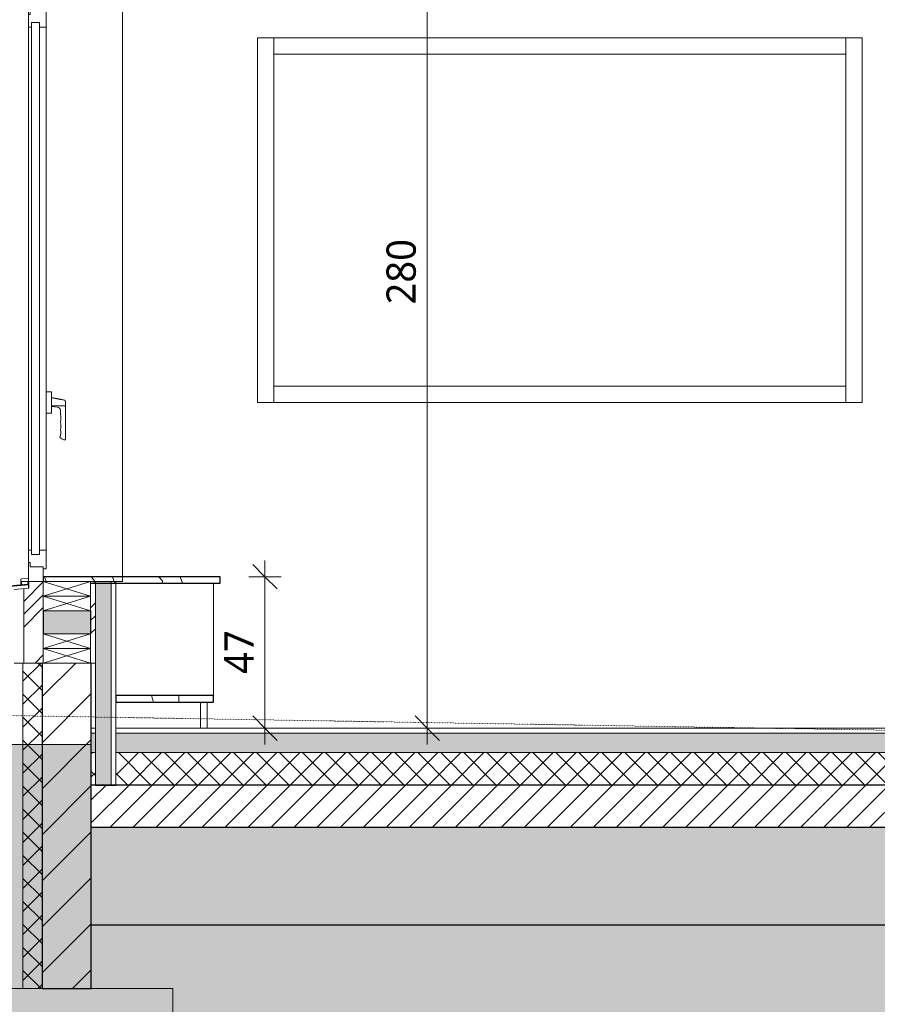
# Model space of a CAD drawing. Header units: millimetres. Extents: x -21851 to 219842, y -3161 to 6433.
# Tile 14 of 81: x 49080 to 51714, y -848 to 2176. Entities that reach past the tile are written whole.
import ezdxf

# ---------------------------------------------------------------- set-up
doc = ezdxf.new("R2010")
doc.units = ezdxf.units.MM
doc.linetypes.add('A-pointilles', pattern=[0.53, 0, -0.53])
for name, color, linetype, lineweight in [('A-ANNO-DIMS', 211, 'Continuous', 9), ('A-ANNO-DIMS-50', 211, 'Continuous', 9), ('A-DETL-GENF', 92, 'Continuous', 13), ('A-FLOR-FNSH', 192, 'Continuous', 13), ('A-FLOR-MCUT', 51, 'Continuous', 13), ('A-FLOR-PATT', 8, 'Continuous', 13), ('A-GLAZ', 151, 'Continuous', 13), ('A-GLAZ-CWMG', 51, 'Continuous', 13), ('A-WALL', 113, 'Continuous', 13), ('A-WALL-FNSH', 113, 'Continuous', 13), ('A-WALL-PATT', 111, 'Continuous', 13), ('C-TOPO-FNSH', 192, 'A-pointilles', 13), ('C-TOPO-MCUT', 51, 'Continuous', 25), ('C-TOPO-PATT', 8, 'Continuous', 100), ('I-WALL', 2, 'Continuous', 13), ('S-FNDN', 32, 'Continuous', 13)]:
    doc.layers.add(name, color=color, linetype=linetype, lineweight=lineweight)
doc.styles.add('Trebuchet MS', font='trebuc.ttf', dxfattribs={"height": 90})
doc.dimstyles.new('Cotes100e_Intérieur', dxfattribs={"dimscale": 304.8, "dimtxt": 92.785582, "dimasz": 0.246063, "dimexe": 0.164042, "dimexo": 0.0625, "dimgap": 0.032808, "dimtad": 1, "dimdec": 0, "dimlfac": 0.1, "dimzin": 0, "dimdsep": 46, "dimtxsty": 'Trebuchet MS', "dimblk1": 'OBLIQUE', "dimblk2": 'OBLIQUE', "dimsah": 1, "dimcen": 0.09, "dimdle": 0.164042, "dimazin": 0, "dimtfac": 1, "dimtdec": 4, "dimtix": 1, "dimtmove": 0, "dimatfit": 3, "dimfxl": 0.164042, "dimfxlon": 1, "dimtvp": 1, "dimtolj": 1, "dimtzin": 0, "dimarcsym": 2})
pattern_1 = [(45, (66518.88, 3183.11), (-112.2532, 112.2532), []), (45, (66558.56, 3183.11), (0, 224.5064), []), (45, (66479.19, 3183.11), (0, 224.5064), [])]
pattern_2 = [(315, (48994.544, 2034.6), (177.7999, -88.8996), [15.715, -110.008]), (315, (49072.33, 2001.266), (177.7999, -88.8996), [15.715, -110.008]), (315, (48994.544, 1990.15), (177.7999, -88.8996), [15.715, -110.008]), (315, (49072.33, 1956.815), (177.7999, -88.8996), [15.715, -110.008]), (341.565, (49005.656, 2023.49), (355.59962, -88.89985), [35.141, -245.986]), (341.565, (49038.994, 2012.379), (355.59962, -88.89985), [35.141, -245.986]), (341.565, (49005.656, 1979.04), (355.59962, -88.89985), [35.141, -245.986]), (341.565, (49038.994, 1967.928), (355.59962, -88.89985), [35.141, -245.986]), (45, (49072.33, 2023.49), (-177.7999, -88.8996), [15.715, -110.008]), (45, (48994.544, 1990.15), (-177.7999, -88.8996), [15.715, -110.008]), (45, (49072.33, 1979.04), (-177.7999, -88.8996), [15.715, -110.008]), (45, (48994.544, 1945.7), (-177.7999, -88.8996), [15.715, -110.008]), (18.435, (49038.994, 2012.379), (-355.59962, -88.89985), [35.141, -245.986]), (18.435, (49005.657, 2001.266), (-355.59962, -88.89985), [35.141, -245.986]), (18.435, (49038.994, 1967.928), (-355.59962, -88.89985), [35.141, -245.986]), (18.435, (49005.657, 1956.815), (-355.59962, -88.89985), [35.141, -245.986])]
pattern_3 = [(108.435, (66573.02, 3183.11), (-208.24995, 416.49993), [79.025, -579.519]), (139.399, (66548.032, 3258.083), (-1249.504943, 1041.243068), [38.399, -1881.571]), (136.848, (66727.127, 3283.073), (-3123.769422, 2915.4788923), [91.346, -4475.934]), (109.983, (66660.487, 3345.548), (-624.746965, 1666.001328), [48.75, -2388.754]), (90, (66643.83, 3183.11), (-208.25, 208.25), [41.65, -166.6]), (118.443, (66643.8265, 3224.763), (1457.75313, -2707.248388), [113.682, -5570.435]), (84.289, (66589.682, 3324.723), (-208.263648, -1874.248384), [41.858, -2051.029]), (129.806, (66593.847, 3366.373), (833.00754, -1041.24396), [32.53, -1593.955])]

# ---------------------------------------------------------------- blocks, each defined once
blk = doc.blocks.new('Meneau rectangulaire - 50 x 50mm-8077854-COUPE JJ_50')
at = {"layer": 'A-GLAZ-CWMG', "color": 30}
blk.add_line((-9221.4, 1000), (-9221.4, 2120), dxfattribs=at)
blk = doc.blocks.new('Meneau rectangulaire - 50 x 50mm-8417759-COUPE JJ_50')
at = {"layer": 'A-GLAZ-CWMG', "color": 30}
for p, q in [((-10978, 2070), (-10978, 2120)), ((-9221.4, 2120), (-9221.4, 2070)), ((-9221.4, 2070), (-10978, 2070))]:
    blk.add_line(p, q, dxfattribs=at)
blk = doc.blocks.new('Meneau rectangulaire - 50 x 50mm-8077855-COUPE JJ_50')
at = {"layer": 'A-GLAZ-CWMG', "color": 30}
blk.add_line((-10978, 2120), (-10978, 1000), dxfattribs=at)
blk = doc.blocks.new('Meneau rectangulaire - 50 x 50mm-8417760-COUPE JJ_50')
at = {"layer": 'A-GLAZ-CWMG', "color": 30}
for p, q in [((-10978, 1000), (-10978, 1050)), ((-10978, 1050), (-9221.4, 1050)), ((-9221.4, 1050), (-9221.4, 1000))]:
    blk.add_line(p, q, dxfattribs=at)
blk = doc.blocks.new('Menuiserie Alu - 1V _ 1fixe - 300x180cm - Bavettes Alu-V20-COUPE JJ_50')
at = {"layer": 'A-GLAZ', "color": 30}
for p, q in [((-11730, 2260), (-11844, 2260)), ((-11844, 2260), (-11844, 2250)), ((-11844, 2250), (-11730, 2250)), ((-11686, 2250), (-11731, 2250)), ((-11731, 2250), (-11731, 2191)), ((-11730, 2250), (-11730, 2260)), ((-11686, 2205), (-11686, 2250)), ((-11677, 2211), (-11686, 2211)), ((-11686, 2211), (-11686, 2205)), ((-11677, 2153), (-11677, 2211)), ((-11731, 2191), (-11726, 2191)), ((-11726, 2191), (-11731, 2191)), ((-11731, 2191), (-11731, 2153)), ((-11726, 2191), (-11726, 2205)), ((-11726, 2205), (-11686, 2205)), ((-11726, 2205), (-11726, 2191)), ((-11686, 2205), (-11726, 2205)), ((-11731, 2153), (-11722, 2153)), ((-11731, 2153), (-11731, 547)), ((-11698, 2167), (-11722, 2167)), ((-11722, 2167), (-11722, 533)), ((-11722, 2153), (-11722, 2167)), ((-11722, 2167), (-11698, 2167)), ((-11698, 533), (-11698, 2167)), ((-11698, 2167), (-11698, 2153)), ((-11698, 2153), (-11677, 2153)), ((-11677, 547), (-11677, 2153)), ((-11661, 1033), (-11677, 1033)), ((-11657.5, 1014.3), (-11661, 1014.3)), ((-11618, 990.2), (-11661, 990.2)), ((-11642.4, 985.4), (-11661, 987.7)), ((-11633.6, 964.3), (-11633.6, 975.5)), ((-11618, 990.2), (-11618, 895)), ((-11677, 967), (-11661, 967)), ((-11621.9, 885), (-11618.7, 885)), ((-11618, 886.7), (-11618, 895)), ((-11722, 547), (-11731, 547)), ((-11731, 547), (-11731, 509)), ((-11722, 533), (-11722, 547)), ((-11677, 547), (-11698, 547)), ((-11698, 547), (-11698, 533)), ((-11677, 489), (-11677, 547)), ((-11722, 533), (-11698, 533)), ((-11698, 533), (-11722, 533)), ((-11726, 509), (-11731, 509)), ((-11731, 509), (-11731, 450)), ((-11731, 509), (-11726, 509)), ((-11726, 495), (-11726, 509)), ((-11726, 509), (-11726, 495)), ((-11686, 495), (-11726, 495)), ((-11726, 495), (-11686, 495)), ((-11686, 450), (-11686, 495)), ((-11686, 495), (-11686, 489)), ((-11686, 489), (-11677, 489)), ((-11755.4, 456), (-11755.4, 439.9)), ((-11731, 459.5), (-11753.1, 458.4)), ((-11731, 450), (-11731, 459.5)), ((-11443, 465), (-11686, 465)), ((-11686, 465), (-11686, 450)), ((-11443, 450), (-11443, 465)), ((-11755.4, 439.9), (-11750.4, 439.9)), ((-11752.9, 442.4), (-11752.9, 450)), ((-11752.9, 450), (-11731, 450)), ((-11750.4, 442.4), (-11752.9, 442.4)), ((-11750.4, 439.9), (-11750.4, 442.4)), ((-11731, 450), (-11686, 450)), ((-11541, 450), (-11443, 450))]:
    blk.add_line(p, q, dxfattribs=at)
at = {"layer": 'A-GLAZ', "color": 30, "flags": 128}
for points in [[(-11661, 1033), (-11661, 1032.5), (-11661, 1031.2), (-11661, 1029), (-11661, 1026), (-11661, 1022.4), (-11661, 1018), (-11661, 1013.3), (-11661, 1008.1), (-11661, 1002.7), (-11661, 997.3), (-11661, 991.9), (-11661, 986.7), (-11661, 982), (-11661, 977.6), (-11661, 974), (-11661, 971), (-11661, 968.8), (-11661, 967.5), (-11661, 967)], [(-11618, 1002.5), (-11618, 999.3), (-11618, 996.1), (-11618, 993), (-11618, 990.2)], [(-11622.3, 885.2), (-11621.9, 885), (-11622.3, 885.2), (-11623.2, 885.7), (-11624.8, 886.5), (-11626.9, 887.5), (-11629.5, 888.9), (-11632.5, 890.4), (-11635.8, 892.1)]]:
    blk.add_lwpolyline(points, dxfattribs=at)
at = {"layer": 'A-GLAZ', "color": 30}
for centre, radius, start, end in [((-11643.6, 975.5), 10, 0, 83), ((-11677.1, 951.8), 45.3, 343.9884, 16.0116), ((-11676.8, 927.1), 44.9, 344.2614, 15.7386), ((-11664.2, 906.4), 31.8, 339.0637, 15.6727), ((-11753, 456), 2.4, 93, 180)]:
    blk.add_arc(centre, radius, start, end, dxfattribs=at)
for points, knots in [([(-11657.5, 1014.3), (-11657.5, 1014.3), (-11657.4, 1014.3), (-11657.2, 1014.3), (-11656.5, 1014.1), (-11655.2, 1013.9), (-11653.6, 1013.6), (-11652.4, 1013.3), (-11651.3, 1013.1), (-11650.6, 1013), (-11650, 1012.9), (-11649.5, 1012.8), (-11648.8, 1012.6), (-11647.5, 1012.4), (-11645.6, 1012), (-11643.6, 1011.6), (-11642.2, 1011.4), (-11641.4, 1011.2), (-11640.8, 1011.1), (-11640.3, 1011), (-11639.5, 1010.8), (-11638.1, 1010.6), (-11636.2, 1010.2), (-11633.8, 1009.7), (-11630.7, 1009.1), (-11626.7, 1008.3), (-11623.6, 1007.7), (-11622, 1007.4)], [0.5, 0.5, 0.5, 0.5, 0.5078125, 0.515625, 0.53125, 0.5625, 0.578125, 0.59375, 0.609375, 0.6171875, 0.625, 0.6328125, 0.640625, 0.65625, 0.6875, 0.71875, 0.734375, 0.7421875, 0.75, 0.7578125, 0.765625, 0.78125, 0.8125, 0.84375, 0.875, 0.9375, 1, 1, 1, 1]), ([(-11622, 1007.4), (-11621.6, 1007.4), (-11621.1, 1007.2), (-11620.5, 1006.9), (-11620.2, 1006.7), (-11619.9, 1006.5), (-11619.7, 1006.3), (-11619.5, 1006.1), (-11619.3, 1005.9), (-11619.1, 1005.7), (-11618.9, 1005.5), (-11618.7, 1005.2), (-11618.5, 1004.7), (-11618.3, 1004.2), (-11618, 1003.5), (-11618, 1002.9), (-11618, 1002.5)], [0, 0, 0, 0, 0.166667, 0.25, 0.291667, 0.333333, 0.375, 0.416667, 0.458333, 0.5, 0.541667, 0.583333, 0.666667, 0.75, 0.833333, 1, 1, 1, 1]), ([(-11619.1, 1005.7), (-11619.2, 1005.8), (-11619.3, 1005.9), (-11619.5, 1006.1), (-11619.7, 1006.3), (-11619.9, 1006.5), (-11620.2, 1006.7), (-11620.5, 1006.9), (-11621.1, 1007.2), (-11621.6, 1007.4), (-11622, 1007.4)], [0.5, 0.5, 0.5, 0.5, 0.5416667, 0.5833333, 0.625, 0.6666667, 0.7083333, 0.75, 0.8333333, 1, 1, 1, 1]), ([(-11618, 886.7), (-11618, 886.4), (-11618, 886.1), (-11618.2, 885.7), (-11618.3, 885.5), (-11618.4, 885.4), (-11618.5, 885.3), (-11618.6, 885.2), (-11618.6, 885.1), (-11618.7, 885.1), (-11618.7, 885), (-11618.7, 885), (-11618.7, 885)], [0, 0, 0, 0, 0.125, 0.1875, 0.25, 0.28125, 0.3125, 0.34375, 0.375, 0.40625, 0.4375, 0.5, 0.5, 0.5, 0.5]), ([(-11618.7, 885), (-11618.7, 885), (-11618.7, 885), (-11618.7, 885.1), (-11618.6, 885.1), (-11618.6, 885.2), (-11618.5, 885.3), (-11618.4, 885.4), (-11618.4, 885.4), (-11618.4, 885.5)], [0.5, 0.5, 0.5, 0.5, 0.5625, 0.59375, 0.625, 0.65625, 0.6875, 0.71875, 0.75, 0.75, 0.75, 0.75])]:
    blk.add_open_spline(points, degree=3, knots=knots, dxfattribs=at)
blk.add_open_spline([(-11635.8, 892.1), (-11635.6, 892.6), (-11635.1, 893.5), (-11634.7, 894.5), (-11634.5, 895)], degree=3, dxfattribs=at)
blk = doc.blocks.new('Bavette Aluminium - Bavelle Aluminium-V21-COUPE JJ_50')
at = {"layer": 'A-GLAZ', "color": 30}
for p, q in [((-11733, 441.9), (-11873, 429.7)), ((-11873, 429.7), (-11873, 392.3)), ((-11871, 427.9), (-11731, 440.1)), ((-11871, 397.2), (-11871, 427.9)), ((-11731, 450), (-11733, 450)), ((-11733, 450), (-11733, 441.9)), ((-11731, 440.1), (-11731, 450)), ((-11873, 392.3), (-11863.8, 401.5)), ((-11865.3, 402.9), (-11871, 397.2)), ((-11863.8, 401.5), (-11865.3, 402.9))]:
    blk.add_line(p, q, dxfattribs=at)
blk = doc.blocks.new('STR_RECTANGLE - Croix 45x145-8086014-COUPE JJ_50')
at = {"layer": 'A-DETL-GENF'}
for p, q in [((-11686, 245), (-11686, 200)), ((-11686, 245), (-11686, 200)), ((-11541, 200), (-11686, 245)), ((-11686, 200), (-11541, 245)), ((-11541, 200), (-11541, 245)), ((-11541, 200), (-11541, 245)), ((-11686, 200), (-11541, 200)), ((-11686, 200), (-11541, 200))]:
    blk.add_line(p, q, dxfattribs=at)
blk = doc.blocks.new('STR_RECTANGLE - Croix 45x145-V28-COUPE JJ_50')
at = {"layer": 'A-DETL-GENF'}
for p, q in [((-11541, 290), (-11686, 290)), ((-11686, 290), (-11686, 245)), ((-11686, 290), (-11686, 245)), ((-11541, 290), (-11686, 290)), ((-11541, 245), (-11686, 290)), ((-11686, 245), (-11541, 290)), ((-11541, 245), (-11541, 290)), ((-11541, 245), (-11541, 290)), ((-11686, 245), (-11541, 245)), ((-11686, 245), (-11541, 245))]:
    blk.add_line(p, q, dxfattribs=at)
blk = doc.blocks.new('DIMBLOCK9-COUPE JJ_50')
at = {"layer": 'A-ANNO-DIMS-50'}
for p, q in [((50331.7, 2850), (50331.7, -50)), ((50331.7, 2800), (50294.2, 2837.5)), ((50331.7, 2800), (50281.7, 2800)), ((50331.7, 2800), (50369.2, 2762.5)), ((50331.7, 2800), (50381.7, 2800)), ((50331.7, 0), (50294.2, 37.5)), ((50331.7, 0), (50281.7, 0)), ((50331.7, 0), (50369.2, -37.5)), ((50331.7, 0), (50381.7, 0))]:
    blk.add_line(p, q, dxfattribs=at)
at = {"layer": 'A-ANNO-DIMS-50', "color": 0, "insert": (50206.5, 1300.9), "char_height": 90, "width": 237.783, "attachment_point": 1, "rotation": 90, "line_spacing_factor": 1.048425, "style": 'Trebuchet MS'}
blk.add_mtext('280', dxfattribs=at)
blk = doc.blocks.new('_Oblique')
at = {"color": 0, "linetype": 'ByBlock', "lineweight": -2}
blk.add_line((-0.5, -0.5), (0.5, 0.5), dxfattribs=at)
blk = doc.blocks.new('DIMBLOCK12-COUPE JJ_50')
at = {"layer": 'A-ANNO-DIMS-50'}
for p, q in [((49833.4, 515), (49833.4, -50)), ((49833.4, 465), (49795.9, 502.5)), ((49833.4, 465), (49783.4, 465)), ((49833.4, 465), (49870.9, 427.5)), ((49833.4, 465), (49883.4, 465)), ((49833.4, 0), (49795.9, 37.5)), ((49833.4, 0), (49783.4, 0)), ((49833.4, 0), (49870.9, -37.5)), ((49833.4, 0), (49883.4, 0))]:
    blk.add_line(p, q, dxfattribs=at)
at = {"layer": 'A-ANNO-DIMS-50', "color": 0, "insert": (49708.2, 166.4), "char_height": 90, "width": 158.522, "attachment_point": 1, "rotation": 90, "line_spacing_factor": 1.048425, "style": 'Trebuchet MS'}
blk.add_mtext('47', dxfattribs=at)

msp = doc.modelspace()

# ---------------------------------------------------------------- hatches: boundary and pattern name
at = {"layer": 'A-FLOR-PATT'}
h = msp.add_hatch(dxfattribs=at)
h.set_pattern_fill('FP_67', color=30, style=0, pattern_type=2)
h.set_pattern_definition(pattern_3)
h.paths.add_polyline_path([(49695.5, 445), (49695.5, 465), (49152.5, 465), (49152.5, 450), (49297.5, 450), (49297.5, 445), (49615.6, 445)])
h = msp.add_hatch(dxfattribs=at)
h.set_pattern_fill('FP_67', color=30, style=0, pattern_type=2)
h.set_pattern_definition(pattern_3)
h.paths.add_polyline_path([(49675.5, 80), (49675.5, 100), (49375.5, 100), (49375.5, 80), (49615.6, 80)])
h = msp.add_hatch(dxfattribs=at)
h.set_pattern_fill('FP_51', color=30, style=0, pattern_type=2)
h.set_pattern_definition([(0, (66518.877, 3183.113), (203.2, 50.8), [16.764, -135.636, 16.764, -135.636, -812.8]), (0, (66518.877, 3183.113), (203.2, 50.8), [-304.8, 16.764, -288.036, 16.764, -135.636, -355.6]), (0, (66518.877, 3183.113), (203.2, 50.8), [-762, 16.764, -84.836, 16.764, -237.236]), (120, (66595.077, 3208.513), (-145.59409, 150.57636), [16.764, -135.636, 16.764, -135.636, -812.8]), (120, (66595.077, 3208.513), (-145.59409, 150.57636), [-304.8, 16.764, -288.036, 16.764, -135.636, -355.6]), (120, (66595.077, 3208.513), (-145.59409, 150.57636), [-762, 16.764, -84.836, 16.764, -237.236]), (240, (66620.477, 3310.113), (-57.60591, -201.37636), [16.764, -135.636, 16.764, -135.636, -812.8]), (240, (66620.477, 3310.113), (-57.60591, -201.37636), [-304.8, 16.764, -288.036, 16.764, -135.636, -355.6]), (240, (66620.477, 3310.113), (-57.60591, -201.37636), [-762, 16.764, -84.836, 16.764, -237.236])])
h.paths.add_polyline_path([(49375.5, -75), (60689.6, -75), (60689.6, -15), (49375.5, -15), (49375.5, -69.6)])
h.paths.add_polyline_path([(49312.5, -75), (49312.5, -15), (49300, -15), (49300, -75)])
h.paths.add_polyline_path([(93553, -75), (93647.1, -75), (93647.1, -15), (85748.2, -15), (85748.2, -75), (93092.9, -75)])
h = msp.add_hatch(dxfattribs=at)
h.set_pattern_fill('FP_52', color=30, angle=-135, style=0, pattern_type=2)
h.set_pattern_definition([(225, (71511.345, 9e-13), (35.35534, -35.35534), []), (315, (71511.345, 9e-13), (35.35534, 35.35534), [])])
h.paths.add_polyline_path([(49300, -175), (49312.5, -175), (49312.5, -75), (49300, -75)])
h.paths.add_polyline_path([(88492.2, -175), (93710.1, -175), (93710.1, -75), (85685.2, -75), (85685.2, -175), (88032.1, -175)])
h.paths.add_polyline_path([(60704.6, -175), (60704.6, -75), (49375.5, -75), (49375.5, -175), (60427.4, -175)])
h = msp.add_hatch(dxfattribs=at)
h.set_pattern_fill('FP_53', color=30, angle=-135, style=0, pattern_type=2)
h.set_pattern_definition([(225, (71511.345, 9e-13), (35.35534, -35.35534), [])])
h.paths.add_polyline_path([(58587.1, -305), (60765.1, -305), (60765.1, -175), (49300, -175), (49300, -305), (58357.1, -305)])
h.paths.add_polyline_path([(93722.6, -305), (93722.6, -175), (85652.7, -175), (85652.7, -305), (93553, -305)])
h = msp.add_hatch(dxfattribs=at)
h.set_pattern_fill('FP_50', color=30, angle=48.0128, style=0, pattern_type=2)
h.set_pattern_definition([(48.0128, (71421.344, -125), (1000.0001228, 1125.000363), [16.817, -1664.886]), (4.9698, (71432.5944, -112.5), (-1500.0002544, -125.0019374), [28.858, -2856.991]), (312.5108, (71461.344, -110), (-1250.0084237, 1374.9927108), [20.348, -2014.504]), (87.2738, (71510.094, -78.7496), (-124.9955135, -2500.0002372), [26.28, -2601.695]), (112.8338, (71511.3436, -52.5), (625.0042988, -1499.9985455), [25.769, -2551.172]), (177.2738, (71501.344, -28.75), (2500.0002372, -124.9955135), [26.28, -2601.695]), (217.6938, (71475.0944, -27.5), (1625.0092492, 1249.98715025), [34.754, -3440.606]), (252.2558, (71447.594, -48.7506), (-874.977428, -2750.0070075), [32.811, -3248.29]), (301.4298, (71437.5944, -80), (1000.0070216, -1624.9956933), [26.369, -2610.509]), (355.2368, (71451.344, -102.5), (-1375.000835, 124.9897056), [30.104, -1475.095]), (42.3978, (71481.3443, -104.9997), (1499.99125934, 1375.0101043), [38.931, -3854.172]), (318.8138, (71386.344, -77.499), (874.996347, -750.0041633), [13.288, -1315.48]), (351.4688, (71396.344, -86.2504), (-1624.9983925, 250.0125126), [25.28, -2502.689]), (44.9998, (71421.34, -90), (0.00044, 124.9995), [17.678, -159.099]), (23.1988, (71430.094, -105), (-624.998536, -250.00238), [9.52, -942.452]), (111.8018, (71438.844, -101.25), (125.00263, -374.999556), [13.463, -659.683]), (210.9638, (71433.844, -88.75), (-375.00016, -250.000118), [21.866, -707.003]), (341.5648, (71415.094, -100), (-249.99932, 125.000556), [15.811, -379.473]), (196.3898, (71511.344, -101.25), (-1249.9981067, -375.0054432), [22.15, -2192.856]), (250.3458, (71490.094, -107.5), (500.008526, 1374.9965492), [18.583, -1839.676]), (113.1988, (71415.094, -125), (250.002774, -624.999455), [19.039, -932.932]), (163.6108, (71407.5936, -107.5), (1250.0020337, -374.9923533), [22.15, -2192.856]), (159.4438, (71511.344, -23.75), (624.999753, -250.001696), [21.36, -1046.641]), (114.7748, (71491.344, -16.2495), (624.991955, -1375.003089), [17.897, -1771.83]), (246.8018, (71413.844, -7e-05), (-249.996229, -625.002073), [19.039, -932.932]), (197.3538, (71406.345, -17.5), (1625.0015577, 499.993372), [20.954, -2074.428]), (249.4438, (71475.094, -0.0003), (250.001696, 624.999753), [10.68, -1057.32]), (281.3098, (71421.344, 0.0003), (124.999346, -500.000337), [6.374, -631.004]), (345.9638, (71422.594, -6.25), (-374.999704, 124.999666), [25.769, -489.619]), (6.0088, (71447.5945, -12.5), (-1250.0000584, -124.9952635), [23.881, -2364.24]), (123.6898, (71433.844, -77.5), (124.99858, -250.000634), [18.028, -432.666]), (173.1568, (71423.8443, -62.5004), (-2124.9985029, 250.016252), [31.474, -3115.945]), (240.9458, (71392.594, -58.75), (499.993725, 875.00349), [12.87, -1274.084]), (269.9998, (71386.34, -70), (124.99956, -125.00044), [7.5, -117.5]), (300.2568, (71450.094, -16.25), (-500.0052535, 874.9969423), [17.365, -1719.19]), (228.0128, (71458.844, -31.25), (-1000.0001228, -1125.000363), [33.634, -1648.069]), (179.9998, (71436.34, -56.25), (-125.00044, -124.99956), [32.5, -92.5]), (145.3048, (71403.844, -56.2506), (1249.99914, -875.0012817), [19.764, -1956.659]), (74.0548, (71387.594, -45), (124.998327, 500.000298), [18.2, -891.813]), (27.6458, (71392.594, -27.5003), (2375.0040554, 1249.9930693), [29.633, -2933.684]), (355.4258, (71418.844, -13.75), (1624.9994053, -125.0079832), [31.35, -3103.634])])
h.paths.add_polyline_path([(60765.1, -605), (60765.1, -305), (49300, -305), (49300, -605), (60427.4, -605)])
h.paths.add_polyline_path([(92632.9, -605), (93722.6, -605), (93722.6, -305), (85672.7, -305), (85672.7, -605), (90792.6, -605)])
at = {"layer": 'A-WALL-PATT'}
h = msp.add_hatch(dxfattribs=at)
h.set_pattern_fill('FP_57', color=30, angle=-135, style=0, pattern_type=2)
h.set_pattern_definition(pattern_2)
h.paths.add_polyline_path([(49152.5, 290), (49297.5, 290), (49297.5, 360), (49152.5, 360), (49152.5, 356.8)])
h.paths.add_polyline_path([(49152.5, 2340), (49297.5, 2340), (49297.5, 3817.1), (49152.5, 3817.1), (49152.5, 2346.6)])
h.paths.add_polyline_path([(49152.5, 3907.1), (49297.5, 3907.1), (49297.5, 3942), (49155.5, 3907.9)])
h = msp.add_hatch(dxfattribs=at)
h.set_pattern_fill('FP_36', color=30, style=0, pattern_type=2)
h.set_pattern_definition(pattern_1)
h.paths.add_polyline_path([(49312.5, 200), (49312.5, 450), (49297.5, 450), (49297.5, 200)])
h.paths.add_polyline_path([(49312.5, 2250), (49312.5, 3945.6), (49297.5, 3942), (49297.5, 2250)])
h = msp.add_hatch(dxfattribs=at)
h.set_pattern_fill('FP_57', color=30, angle=-135, style=0, pattern_type=2)
h.set_pattern_definition(pattern_2)
h.paths.add_polyline_path([(49312.5, -175), (49360.5, -175), (49360.5, 450), (49312.5, 450), (49312.5, -75)])
h.paths.add_polyline_path([(49312.5, 2250), (49360.5, 2250), (49360.5, 3291.5), (49312.5, 3291.5), (49312.5, 2275.6)])
h.paths.add_polyline_path([(49360.5, 3591.5), (49360.5, 3957.1), (49312.5, 3945.6), (49312.5, 3591.5)])
h = msp.add_hatch(dxfattribs=at)
h.set_pattern_fill('FP_36', color=30, style=0, pattern_type=2)
h.set_pattern_definition(pattern_1)
h.paths.add_polyline_path([(49092.5, 200), (49152.5, 200), (49152.5, 450), (49108.5, 450), (49108.5, 430.1), (49092.5, 428.7), (49092.5, 214.6)])
h.paths.add_polyline_path([(49108.5, 2250), (49152.5, 2250), (49152.5, 3907.1), (49092.5, 3892.7), (49092.5, 2260), (49107.5, 2260), (49107.5, 2251.5), (49108.5, 2251.5)])
h = msp.add_hatch(dxfattribs=at)
h.set_pattern_fill('FP_61', color=30, angle=-135, style=0, pattern_type=2)
h.set_pattern_definition([(315, (49070.044, -300), (35.3553, 35.3553), []), (45, (49070.044, -300), (-35.3553, 35.3553), [])])
h.paths.add_polyline_path([(49090, -800), (49150, -800), (49150, 200), (49090, 200), (49090, -353.9)])
h = msp.add_hatch(dxfattribs=at)
h.set_pattern_fill('FP_60', color=30, style=0, pattern_type=2)
h.set_pattern_definition([(45, (66518.88, 3183.11), (-70.7107, 70.7107), [])])
h.paths.add_polyline_path([(49300, -800), (49300, 200), (49150, 200), (49150, -800)])
at = {"layer": 'C-TOPO-PATT', "lineweight": 13}
h = msp.add_hatch(dxfattribs=at)
h.set_pattern_fill('FP_69', color=256, style=0, pattern_type=2)
h.set_pattern_definition([(45, (69376.38, 6040.61), (213.84253, 356.40374), [1612.9, -806.45]), (135, (69376.38, 6040.61), (213.84253, -356.40374), [1612.9, -806.45])])
h.paths.add_polyline_path([(42944.5, -2628), (101834.4, -2628), (101834.4, 23.2), (99735.6, 32.6), (99672, 28.7), (98025.7, 29.6), (92862.9, 1.7), (92402.8, 0), (93722.6, 0), (93722.6, -605), (85652.7, -605), (85652.7, -20.7), (84351.5, -20), (71124.2, -20.4), (68363.8, -27.7), (62497.8, -37.1), (60765.1, -40.4), (60765.1, -605), (49300, -605), (49300, -50), (47413.7, -50), (46149.2, -0.8), (45628.2, 22.7), (45170, 63.2), (44401.2, 33.5), (43723.4, 30.6), (42944.5, 25), (42944.5, -353.9)])

# ---------------------------------------------------------------- linework, layer by layer
at = {"layer": 'A-FLOR-FNSH', "color": 20, "lineweight": 25}
for p, q in [((49695.5, 465), (49152.5, 465)), ((49152.5, 465), (49152.5, 450)), ((49695.5, 445), (49695.5, 465)), ((49297.5, 445), (49695.5, 445)), ((49675.5, 100), (49375.5, 100)), ((49375.5, 100), (49375.5, 80)), ((49675.5, 80), (49675.5, 100)), ((49375.5, 80), (49675.5, 80)), ((60765.1, -175), (49300, -175)), ((60765.1, -305), (49300, -305))]:
    msp.add_line(p, q, dxfattribs=at)
at = {"layer": 'A-FLOR-FNSH', "color": 30}
for p, q in [((49312.5, 0), (49300, 0)), ((60689.6, 0), (49375.5, 0))]:
    msp.add_line(p, q, dxfattribs=at)
at = {"layer": 'A-FLOR-MCUT', "color": 30}
for p, q in [((49312.5, -175), (49312.5, 0)), ((49375.5, 0), (49375.5, -175)), ((49312.5, -15), (49300, -15)), ((60689.6, -15), (49375.5, -15)), ((49312.5, -75), (49300, -75)), ((60704.6, -75), (49375.5, -75))]:
    msp.add_line(p, q, dxfattribs=at)
at = {"layer": 'A-WALL', "color": 30}
for p, q in [((49108.5, 430.1), (49063.5, 426.2)), ((49092.5, 428.7), (49092.5, 200)), ((49107.5, 430), (49107.5, 440.1)), ((49152.5, 450), (49108.5, 450)), ((49108.5, 450), (49108.5, 430.1)), ((49312.5, 450), (49312.5, 200)), ((49360.5, 450), (49360.5, -175)), ((49063.5, 200), (49150, 200)), ((49090, -800), (49090, 200))]:
    msp.add_line(p, q, dxfattribs=at)
at = {"layer": 'A-WALL', "color": 20, "lineweight": 25}
for p, q in [((49152.5, 360), (49152.5, 290)), ((49297.5, 360), (49297.5, 290)), ((49152.5, 200), (49150, 200)), ((49150, -800), (49150, 200)), ((49300, 200), (49297.5, 200)), ((49300, -800), (49300, 200)), ((49312.5, -175), (49375.5, -175)), ((49150, -800), (49300, -800))]:
    msp.add_line(p, q, dxfattribs=at)
at = {"layer": 'A-WALL-FNSH', "color": 30}
for p, q in [((49375.5, 450), (49297.5, 450)), ((49375.5, 0), (49375.5, 450)), ((49300, 200), (49312.5, 200)), ((49312.5, 200), (49312.5, 0)), ((49635.5, 80), (49635.5, 0)), ((49655.5, 0), (49655.5, 80))]:
    msp.add_line(p, q, dxfattribs=at)
at = {"layer": 'C-TOPO-FNSH', "color": 40}
msp.add_line((52114.8, -12.5), (48624.4, 45.6), dxfattribs=at)
at = {"layer": 'C-TOPO-FNSH', "color": 7, "linetype": 'Continuous'}
msp.add_line((49300, -50), (47413.7, -50), dxfattribs=at)
at = {"layer": 'C-TOPO-MCUT'}
for p, q in [((49300, -605), (49300, -305)), ((60765.1, -605), (49300, -605))]:
    msp.add_line(p, q, dxfattribs=at)
at = {"layer": 'I-WALL', "color": 30}
for p, q in [((49395.5, 465), (49395.5, 2231)), ((49810.5, 1000), (49810.5, 2120)), ((49810.5, 2120), (51667.1, 2120)), ((51667.1, 2120), (51667.1, 1000)), ((51667.1, 1000), (49810.5, 1000)), ((49675.5, 100), (49675.5, 445))]:
    msp.add_line(p, q, dxfattribs=at)
at = {"layer": 'S-FNDN', "color": 30}
for p, q in [((49550, -800), (48820, -800)), ((49550, -1300), (49550, -800))]:
    msp.add_line(p, q, dxfattribs=at)

# ---------------------------------------------------------------- block references
at = {"layer": 'A-DETL-GENF'}
for name, p in [('STR_RECTANGLE - Croix 45x145-V28-COUPE JJ_50', (60838.5, 160)), ('STR_RECTANGLE - Croix 45x145-8086014-COUPE JJ_50', (60838.5, 160)), ('STR_RECTANGLE - Croix 45x145-V28-COUPE JJ_50', (60838.5, 0)), ('STR_RECTANGLE - Croix 45x145-8086014-COUPE JJ_50', (60838.5, 0))]:
    msp.add_blockref(name, p, dxfattribs=at)
at = {"layer": 'A-GLAZ', "color": 30}
for name in ['Menuiserie Alu - 1V _ 1fixe - 300x180cm - Bavettes Alu-V20-COUPE JJ_50', 'Bavette Aluminium - Bavelle Aluminium-V21-COUPE JJ_50']:
    msp.add_blockref(name, (60838.5, 0), dxfattribs=at)
at = {"layer": 'A-GLAZ-CWMG', "color": 30}
for name in ['Meneau rectangulaire - 50 x 50mm-8417759-COUPE JJ_50', 'Meneau rectangulaire - 50 x 50mm-8077855-COUPE JJ_50', 'Meneau rectangulaire - 50 x 50mm-8077854-COUPE JJ_50', 'Meneau rectangulaire - 50 x 50mm-8417760-COUPE JJ_50']:
    msp.add_blockref(name, (60838.5, 0), dxfattribs=at)

# ---------------------------------------------------------------- dimensions: what is measured, and where the dimension line sits
at = {"layer": 'A-ANNO-DIMS'}
for base, p1, p2, override, picture, middle in [((50331.7, 0), (50381.7, 2800), (50381.7, 0), {"dimpost": '<>', "dimfxl": 2800}, 'DIMBLOCK9-COUPE JJ_50', (50275.9, 1400)), ((49833.3586044, 0), (49783.3586044, 465), (49883.3586044, 0), {"dimpost": '<>', "dimfxl": 475.63116}, 'DIMBLOCK12-COUPE JJ_50', (49778.3586044, 232.5))]:
    dim = msp.add_linear_dim(base=base, p1=p1, p2=p2, angle=90, dimstyle='Cotes100e_Intérieur', override=override, dxfattribs=at)
    dim.commit()
    dim.dimension.update_dxf_attribs({"geometry": picture, "text_midpoint": middle})

doc.saveas('drawing.dxf')
